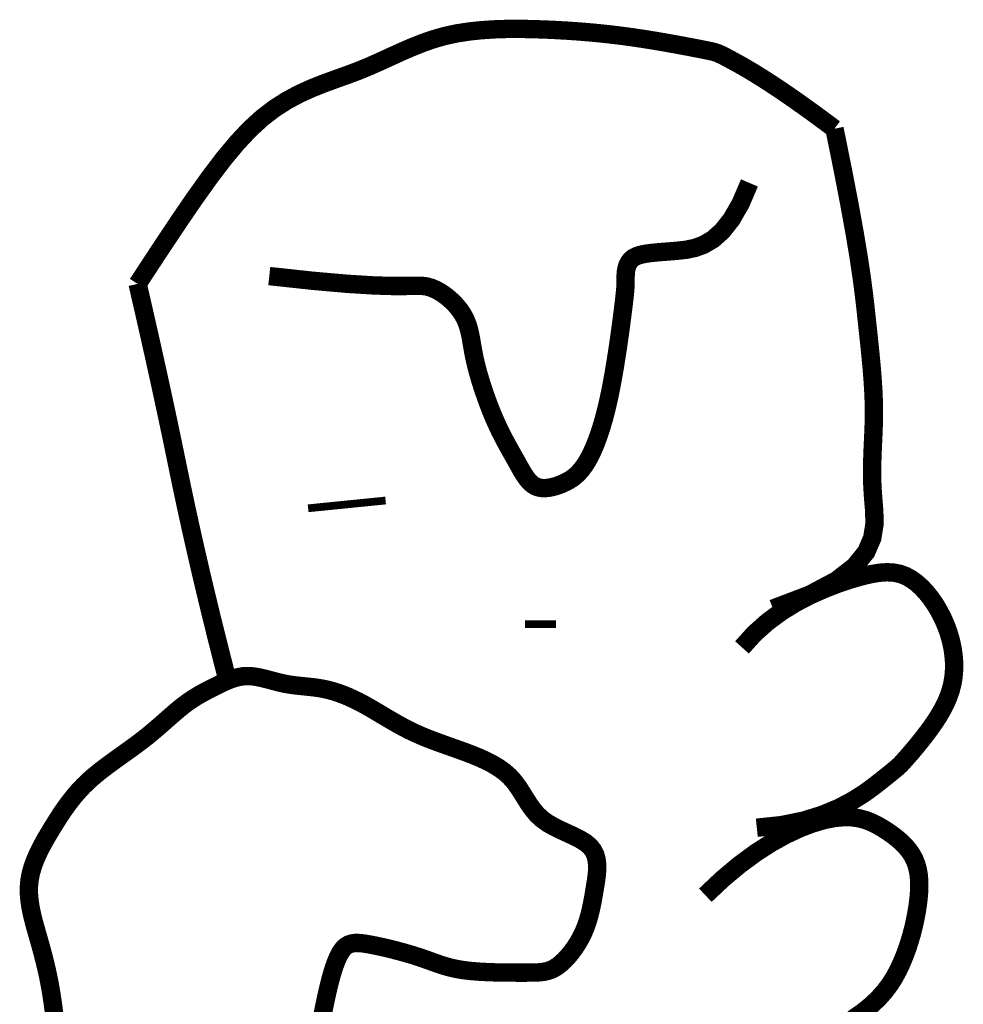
# Model space of a CAD drawing. Extents: x 0 to 8.5, y 0 to 11.
# Tile 140 of 145: x 7.43 to 7.548, y 1.877 to 2. Entities that reach past the tile are written whole.
import ezdxf

# ---------------------------------------------------------------- set-up
doc = ezdxf.new("R2010")
doc.units = 0
doc.header["$MEASUREMENT"] = 0
doc.layers.add('FACE', color=160, linetype='CONTINUOUS')

msp = doc.modelspace()

# ---------------------------------------------------------------- linework, layer by layer
at = {"layer": 'FACE', "color": 5}
for points, const_width in [([(7.44463306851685, 1.967089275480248), (7.447249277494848, 1.971085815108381), (7.449595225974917, 1.974616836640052), (7.451710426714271, 1.977715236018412), (7.453634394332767, 1.980413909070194), (7.455406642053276, 1.982745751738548), (7.457066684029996, 1.984743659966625), (7.458654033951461, 1.986440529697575), (7.460208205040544, 1.987869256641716), (7.461761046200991, 1.989063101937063), (7.463313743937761, 1.990056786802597), (7.464859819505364, 1.99088539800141), (7.466392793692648, 1.991584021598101), (7.467906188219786, 1.992187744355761), (7.469393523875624, 1.992731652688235), (7.470848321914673, 1.99325083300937), (7.472264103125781, 1.993780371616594), (7.473637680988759, 1.994346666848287), (7.474979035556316, 1.994941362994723), (7.476301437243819, 1.995547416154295), (7.47761815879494, 1.996147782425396), (7.478942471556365, 1.996725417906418), (7.480287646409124, 1.997263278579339), (7.481666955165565, 1.997744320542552), (7.483093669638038, 1.998151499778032), (7.484576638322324, 1.998472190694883), (7.486107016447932, 1.998711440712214), (7.487671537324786, 1.998878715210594), (7.48925693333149, 1.998983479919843), (7.490849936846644, 1.999035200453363), (7.492437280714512, 1.999043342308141), (7.494005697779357, 1.99901737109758), (7.495541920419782, 1.998966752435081), (7.497035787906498, 1.998899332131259), (7.498489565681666, 1.998816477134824), (7.499908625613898, 1.998717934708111), (7.501298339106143, 1.998603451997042), (7.50266407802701, 1.998472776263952), (7.504011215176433, 1.998325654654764), (7.5053451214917, 1.998161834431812), (7.506671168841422, 1.997981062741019), (7.507990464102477, 1.997784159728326), (7.50928705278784, 1.997576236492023), (7.510540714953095, 1.997363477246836), (7.511731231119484, 1.997152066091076), (7.512838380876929, 1.996948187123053), (7.513841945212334, 1.996758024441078), (7.514721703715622, 1.996587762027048), (7.515457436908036, 1.996443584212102), (7.51603911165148, 1.996328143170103), (7.516497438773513, 1.996229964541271), (7.516873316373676, 1.996134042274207), (7.517207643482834, 1.996025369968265), (7.517541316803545, 1.995888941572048), (7.517915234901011, 1.995709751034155), (7.518370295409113, 1.995472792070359), (7.518947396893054, 1.995163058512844), (7.51968556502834, 1.99476216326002), (7.520616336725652, 1.99423819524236), (7.521769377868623, 1.993555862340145), (7.52317435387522, 1.99267987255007), (7.524860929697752, 1.991574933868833), (7.52685877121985, 1.990205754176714), (7.529197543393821, 1.988537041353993), (7.531906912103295, 1.986533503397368)], 0.002302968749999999), ([(7.531906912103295, 1.986533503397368), (7.53296503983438, 1.981295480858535), (7.5338020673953, 1.9769445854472), (7.534449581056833, 1.973358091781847), (7.534939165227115, 1.970413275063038), (7.535302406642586, 1.967987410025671), (7.535570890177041, 1.965957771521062), (7.535776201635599, 1.964201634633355), (7.535949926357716, 1.962596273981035), (7.536117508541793, 1.961039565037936), (7.536279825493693, 1.959511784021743), (7.536431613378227, 1.958013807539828), (7.53656760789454, 1.95654651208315), (7.53668254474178, 1.955110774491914), (7.536771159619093, 1.95370747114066), (7.53682818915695, 1.952337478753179), (7.536848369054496, 1.951001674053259), (7.536829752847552, 1.949698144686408), (7.536783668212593, 1.948413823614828), (7.536724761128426, 1.947132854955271), (7.536667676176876, 1.945839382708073), (7.536627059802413, 1.94451755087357), (7.536617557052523, 1.943151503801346), (7.536653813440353, 1.941725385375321), (7.536750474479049, 1.940223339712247), (7.536888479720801, 1.938635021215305), (7.536913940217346, 1.936972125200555), (7.536639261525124, 1.935251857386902), (7.535876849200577, 1.933491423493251), (7.534439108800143, 1.931708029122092), (7.532138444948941, 1.929918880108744), (7.528787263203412, 1.928141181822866), (7.524197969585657, 1.926392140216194)], 0.002302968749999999), ([(7.461123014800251, 1.968068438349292), (7.466632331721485, 1.967472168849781), (7.470910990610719, 1.967098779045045), (7.474138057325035, 1.966899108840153), (7.476492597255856, 1.966823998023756), (7.478153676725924, 1.966824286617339), (7.479300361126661, 1.966850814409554), (7.480111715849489, 1.966854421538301), (7.480766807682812, 1.966785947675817), (7.481412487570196, 1.966606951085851), (7.482066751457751, 1.966321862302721), (7.482715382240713, 1.965945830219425), (7.483344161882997, 1.965494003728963), (7.483938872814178, 1.964981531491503), (7.484485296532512, 1.964423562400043), (7.484969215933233, 1.963835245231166), (7.485376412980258, 1.963231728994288), (7.48569788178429, 1.962624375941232), (7.485945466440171, 1.962009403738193), (7.486136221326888, 1.961379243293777), (7.486287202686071, 1.960726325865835), (7.486415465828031, 1.960043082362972), (7.486538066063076, 1.959321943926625), (7.486672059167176, 1.958555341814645), (7.486834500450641, 1.957735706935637), (7.487038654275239, 1.956859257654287), (7.487282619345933, 1.955937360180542), (7.48756070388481, 1.954985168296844), (7.487867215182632, 1.954017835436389), (7.488196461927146, 1.953050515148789), (7.488542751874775, 1.95209836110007), (7.488900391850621, 1.951176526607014), (7.489263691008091, 1.950300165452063), (7.489627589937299, 1.949480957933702), (7.489989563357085, 1.948716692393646), (7.490347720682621, 1.9480016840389), (7.490700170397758, 1.947330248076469), (7.491045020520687, 1.946696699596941), (7.491380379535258, 1.946095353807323), (7.491704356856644, 1.945520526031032), (7.492015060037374, 1.944966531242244), (7.492311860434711, 1.944429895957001), (7.492599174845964, 1.943915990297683), (7.492882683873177, 1.943432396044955), (7.493168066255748, 1.94298669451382), (7.4934610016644, 1.942586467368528), (7.493767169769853, 1.942239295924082), (7.494092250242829, 1.941952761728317), (7.494441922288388, 1.941734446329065), (7.494819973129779, 1.941589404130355), (7.495222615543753, 1.941512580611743), (7.495644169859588, 1.941496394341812), (7.496078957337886, 1.941533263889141), (7.496521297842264, 1.941615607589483), (7.496965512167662, 1.941735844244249), (7.497405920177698, 1.941886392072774), (7.497836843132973, 1.942059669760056), (7.49825386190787, 1.942250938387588), (7.498657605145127, 1.942466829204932), (7.499049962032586, 1.942716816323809), (7.499432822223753, 1.94301037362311), (7.499808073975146, 1.943356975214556), (7.500177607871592, 1.943766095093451), (7.500543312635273, 1.944247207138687), (7.500907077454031, 1.944809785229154), (7.501270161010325, 1.945462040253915), (7.5016312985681, 1.946207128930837), (7.501988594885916, 1.94704694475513), (7.50234015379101, 1.947983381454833), (7.502684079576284, 1.949018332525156), (7.503018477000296, 1.950153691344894), (7.503341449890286, 1.951391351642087), (7.503651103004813, 1.952733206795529), (7.503945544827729, 1.954174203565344), (7.504222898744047, 1.955681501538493), (7.504481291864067, 1.957215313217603), (7.504718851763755, 1.958735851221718), (7.504933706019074, 1.960203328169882), (7.505123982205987, 1.96157795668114), (7.505287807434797, 1.96281994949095), (7.50542330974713, 1.96388951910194), (7.505529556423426, 1.964758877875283), (7.505609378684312, 1.965448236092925), (7.505666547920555, 1.96598980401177), (7.505704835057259, 1.966415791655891), (7.50572801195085, 1.966758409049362), (7.505739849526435, 1.967049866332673), (7.50574411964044, 1.967322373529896), (7.505744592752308, 1.967608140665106), (7.505746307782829, 1.96793180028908), (7.505759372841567, 1.968287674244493), (7.505795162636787, 1.968662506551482), (7.505865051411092, 1.969043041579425), (7.505980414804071, 1.969416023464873), (7.506152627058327, 1.969768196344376), (7.506393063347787, 1.970086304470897), (7.506713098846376, 1.970357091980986), (7.507121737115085, 1.970571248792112), (7.507618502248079, 1.970735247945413), (7.508200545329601, 1.970859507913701), (7.50886501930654, 1.970954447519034), (7.509609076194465, 1.971030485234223), (7.510429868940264, 1.971098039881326), (7.511324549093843, 1.97116753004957), (7.51229026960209, 1.971249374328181), (7.513322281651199, 1.9713659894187), (7.514408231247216, 1.97158778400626), (7.515533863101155, 1.971997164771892), (7.516684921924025, 1.972676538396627), (7.517847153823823, 1.973708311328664), (7.519006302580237, 1.975174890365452), (7.520148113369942, 1.977158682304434), (7.521258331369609, 1.979742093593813)], 0.002302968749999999), ([(7.455902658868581, 1.917378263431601), (7.455896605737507, 1.917401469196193), (7.455196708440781, 1.920129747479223), (7.454501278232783, 1.922886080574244), (7.453818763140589, 1.925643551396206), (7.453157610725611, 1.928375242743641), (7.45251782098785, 1.931081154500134), (7.451899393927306, 1.933761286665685), (7.451302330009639, 1.93641563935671), (7.450726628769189, 1.939044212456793), (7.450172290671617, 1.941647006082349), (7.449639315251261, 1.944224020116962), (7.449104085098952, 1.946824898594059), (7.448542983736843, 1.949499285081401), (7.447956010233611, 1.95224717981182), (7.447343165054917, 1.955068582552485), (7.446704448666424, 1.957963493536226), (7.446039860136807, 1.960931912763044), (7.445349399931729, 1.963973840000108), (7.44463306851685, 1.967089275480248)], 0.002302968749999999), ([(7.465989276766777, 1.938970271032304), (7.475689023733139, 1.93994567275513)], 0.0009694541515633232), ([(7.520320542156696, 1.921539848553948), (7.521858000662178, 1.923248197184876), (7.523531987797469, 1.924743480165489), (7.525297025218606, 1.926039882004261), (7.527107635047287, 1.927151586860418), (7.528918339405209, 1.928092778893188), (7.530683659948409, 1.928877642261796), (7.532358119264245, 1.929520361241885), (7.533896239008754, 1.930035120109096), (7.535263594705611, 1.930433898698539), (7.53646997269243, 1.930719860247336), (7.537536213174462, 1.930893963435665), (7.538483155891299, 1.930957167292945), (7.539331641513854, 1.930910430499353), (7.540102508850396, 1.930754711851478), (7.540816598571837, 1.930490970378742), (7.541494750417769, 1.93012016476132), (7.542153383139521, 1.929644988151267), (7.542791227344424, 1.929075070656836), (7.543402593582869, 1.928421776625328), (7.543981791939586, 1.927696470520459), (7.544523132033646, 1.926910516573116), (7.545020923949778, 1.926075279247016), (7.545469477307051, 1.925202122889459), (7.545863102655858, 1.924302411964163), (7.546196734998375, 1.923386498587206), (7.546467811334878, 1.922460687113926), (7.54667439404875, 1.921530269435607), (7.546814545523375, 1.920600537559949), (7.546886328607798, 1.919676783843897), (7.54688780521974, 1.918764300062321), (7.546817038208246, 1.917868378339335), (7.546672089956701, 1.916994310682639), (7.546453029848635, 1.916146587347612), (7.546167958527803, 1.915326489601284), (7.545826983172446, 1.914534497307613), (7.545440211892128, 1.91377108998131), (7.545017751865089, 1.913036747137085), (7.544569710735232, 1.912331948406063), (7.54410619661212, 1.911657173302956), (7.543637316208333, 1.911012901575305), (7.543172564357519, 1.910400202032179), (7.542718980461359, 1.909822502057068), (7.54228299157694, 1.909283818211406), (7.541871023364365, 1.908788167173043), (7.541489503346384, 1.908339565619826), (7.541144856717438, 1.907942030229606), (7.540843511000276, 1.907599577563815), (7.540591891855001, 1.907316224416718), (7.5403897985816, 1.907090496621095), (7.540210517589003, 1.906898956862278), (7.540020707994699, 1.906712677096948), (7.53978702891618, 1.906502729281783), (7.539476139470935, 1.906240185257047), (7.539054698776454, 1.90589611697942), (7.538489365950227, 1.905441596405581), (7.537746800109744, 1.904847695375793), (7.536795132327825, 1.904099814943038), (7.535608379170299, 1.903240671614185), (7.534162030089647, 1.902327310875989), (7.532431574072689, 1.901416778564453), (7.530392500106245, 1.900566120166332), (7.528020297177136, 1.899832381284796), (7.525290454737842, 1.899272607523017), (7.522178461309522, 1.89894384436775)], 0.002302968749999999), ([(7.493158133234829, 1.924434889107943), (7.497038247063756, 1.924437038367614)], 0.0009694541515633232), ([(7.434185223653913, 1.875567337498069), (7.434025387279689, 1.876815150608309), (7.433850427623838, 1.878002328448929), (7.433660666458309, 1.879117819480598), (7.43345768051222, 1.880166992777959), (7.433243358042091, 1.881159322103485), (7.433019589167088, 1.882104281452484), (7.432788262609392, 1.883011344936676), (7.432551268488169, 1.883889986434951), (7.432310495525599, 1.884749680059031), (7.432067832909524, 1.885599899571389), (7.431826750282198, 1.886448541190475), (7.431597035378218, 1.887297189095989), (7.431390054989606, 1.888145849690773), (7.431217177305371, 1.888994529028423), (7.431089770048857, 1.889843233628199), (7.431019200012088, 1.890691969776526), (7.431016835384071, 1.891540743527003), (7.43109404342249, 1.892389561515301), (7.431258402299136, 1.893238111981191), (7.431502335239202, 1.894084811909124), (7.431814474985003, 1.894927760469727), (7.432183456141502, 1.89576505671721), (7.432597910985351, 1.896594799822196), (7.43304647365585, 1.897415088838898), (7.433517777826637, 1.898224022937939), (7.434000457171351, 1.899019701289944), (7.434486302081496, 1.899800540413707), (7.434979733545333, 1.900566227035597), (7.435488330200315, 1.901316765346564), (7.436019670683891, 1.902052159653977), (7.43658133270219, 1.902772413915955), (7.437180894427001, 1.90347753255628), (7.437825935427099, 1.904167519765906), (7.438524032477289, 1.904842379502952), (7.439279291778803, 1.905502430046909), (7.440081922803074, 1.90614924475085), (7.440918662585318, 1.906784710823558), (7.44177624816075, 1.907410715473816), (7.442641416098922, 1.908029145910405), (7.443500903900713, 1.908641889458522), (7.444341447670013, 1.909250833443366), (7.445149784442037, 1.909857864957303), (7.445915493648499, 1.910463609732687), (7.446639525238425, 1.911063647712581), (7.447325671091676, 1.911652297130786), (7.447977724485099, 1.912223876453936), (7.448599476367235, 1.912772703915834), (7.44919472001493, 1.913293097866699), (7.449767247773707, 1.913779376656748), (7.450320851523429, 1.9142258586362), (7.450859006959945, 1.914628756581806), (7.451383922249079, 1.914991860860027), (7.45189748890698, 1.915320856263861), (7.452401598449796, 1.915621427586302), (7.452898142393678, 1.915899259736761), (7.453389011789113, 1.916160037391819), (7.45387609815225, 1.916409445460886), (7.454361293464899, 1.916653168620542), (7.454846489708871, 1.916894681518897), (7.455333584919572, 1.917128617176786), (7.455824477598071, 1.91734739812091), (7.456321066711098, 1.917543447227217), (7.456825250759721, 1.917709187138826), (7.457338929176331, 1.917837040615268), (7.457863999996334, 1.917919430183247), (7.458402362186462, 1.91794877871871), (7.458955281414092, 1.917920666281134), (7.4595214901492, 1.917843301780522), (7.460099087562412, 1.917728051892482), (7.460686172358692, 1.917586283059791), (7.461280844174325, 1.917429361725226), (7.461881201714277, 1.917268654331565), (7.462485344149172, 1.917115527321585), (7.463091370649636, 1.916981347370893), (7.463697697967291, 1.916874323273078), (7.46430401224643, 1.916790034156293), (7.464910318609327, 1.916720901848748), (7.465516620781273, 1.916659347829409), (7.466122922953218, 1.91659779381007), (7.466729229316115, 1.916528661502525), (7.467335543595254, 1.91644437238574), (7.46794187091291, 1.916337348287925), (7.468548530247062, 1.916201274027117), (7.469157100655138, 1.916034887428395), (7.469769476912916, 1.9158381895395), (7.470387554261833, 1.915611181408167), (7.471013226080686, 1.915353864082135), (7.471648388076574, 1.915066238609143), (7.472294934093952, 1.914748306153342), (7.472954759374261, 1.914400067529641), (7.473629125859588, 1.914022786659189), (7.474316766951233, 1.913622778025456), (7.475015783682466, 1.91320761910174), (7.475724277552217, 1.912784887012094), (7.47644035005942, 1.9123621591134), (7.477162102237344, 1.911947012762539), (7.477887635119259, 1.91154702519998), (7.478615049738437, 1.911169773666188), (7.47934339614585, 1.910820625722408), (7.480075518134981, 1.910496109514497), (7.480815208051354, 1.910190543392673), (7.481566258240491, 1.909898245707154), (7.482332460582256, 1.909613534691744), (7.483117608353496, 1.909330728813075), (7.483925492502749, 1.90904414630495), (7.484759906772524, 1.908748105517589), (7.485621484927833, 1.908436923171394), (7.486498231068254, 1.908104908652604), (7.487374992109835, 1.907746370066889), (7.488236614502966, 1.907355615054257), (7.489067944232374, 1.906926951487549), (7.489853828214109, 1.906454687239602), (7.490579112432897, 1.905933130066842), (7.491228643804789, 1.905356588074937), (7.491793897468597, 1.904723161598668), (7.492292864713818, 1.904046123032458), (7.492750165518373, 1.903342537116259), (7.493190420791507, 1.902629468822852), (7.493638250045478, 1.901923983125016), (7.494118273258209, 1.901243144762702), (7.494655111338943, 1.900604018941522), (7.495273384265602, 1.900023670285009), (7.495988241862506, 1.899513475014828), (7.496776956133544, 1.899062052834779), (7.497607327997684, 1.898652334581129), (7.498447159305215, 1.898267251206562), (7.499264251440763, 1.89788973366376), (7.500026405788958, 1.897502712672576), (7.500701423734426, 1.897089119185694), (7.501257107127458, 1.896631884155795), (7.50166977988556, 1.896118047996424), (7.501949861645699, 1.895551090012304), (7.502116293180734, 1.89493859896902), (7.50218801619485, 1.894288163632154), (7.502183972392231, 1.893607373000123), (7.502123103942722, 1.892903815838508), (7.502024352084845, 1.892185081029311), (7.501906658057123, 1.891458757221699), (7.501784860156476, 1.890731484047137), (7.501657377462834, 1.890006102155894), (7.50151852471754, 1.889284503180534), (7.50136261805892, 1.88856857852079), (7.501183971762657, 1.887860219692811), (7.500976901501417, 1.887161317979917), (7.500735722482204, 1.886473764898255), (7.500454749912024, 1.885799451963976), (7.500130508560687, 1.885141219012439), (7.499768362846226, 1.884505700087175), (7.499375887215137, 1.883900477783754), (7.4989606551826, 1.883333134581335), (7.498530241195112, 1.882811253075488), (7.498092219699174, 1.882342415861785), (7.497654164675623, 1.881934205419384), (7.497223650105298, 1.88159420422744), (7.496804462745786, 1.881327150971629), (7.496385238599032, 1.881126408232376), (7.495950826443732, 1.880982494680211), (7.495486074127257, 1.880885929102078), (7.494975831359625, 1.880827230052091), (7.494404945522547, 1.880796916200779), (7.49375826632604, 1.880785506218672), (7.493020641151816, 1.880783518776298), (7.492183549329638, 1.880783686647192), (7.49126498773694, 1.880787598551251), (7.490289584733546, 1.880799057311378), (7.489281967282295, 1.880821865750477), (7.488266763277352, 1.880859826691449), (7.487268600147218, 1.880916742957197), (7.486312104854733, 1.88099641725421), (7.485421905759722, 1.881102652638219), (7.484615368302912, 1.881237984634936), (7.483880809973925, 1.881399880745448), (7.483199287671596, 1.881584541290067), (7.482551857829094, 1.881788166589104), (7.481919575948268, 1.882006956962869), (7.48128349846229, 1.882237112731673), (7.480624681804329, 1.882474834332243), (7.479924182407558, 1.882716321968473), (7.47916905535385, 1.882957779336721), (7.478370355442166, 1.883195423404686), (7.477545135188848, 1.883425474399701), (7.476710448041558, 1.883644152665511), (7.475883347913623, 1.883847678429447), (7.475080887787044, 1.884032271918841), (7.474320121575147, 1.884194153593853), (7.473618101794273, 1.884329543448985), (7.47298777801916, 1.884433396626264), (7.472425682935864, 1.884495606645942), (7.471924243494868, 1.884504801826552), (7.471475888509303, 1.884449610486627), (7.471073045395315, 1.88431866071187), (7.470708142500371, 1.884100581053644), (7.470373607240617, 1.883783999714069), (7.470061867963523, 1.883357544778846), (7.469766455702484, 1.882813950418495), (7.469485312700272, 1.88216237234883), (7.469217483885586, 1.881416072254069), (7.46896201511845, 1.880588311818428), (7.468717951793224, 1.879692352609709), (7.468484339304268, 1.878741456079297), (7.468260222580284, 1.877748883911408), (7.468044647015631, 1.87672789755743), (7.467833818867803, 1.875687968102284), (7.467612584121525, 1.874623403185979)], 0.002302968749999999), ([(7.515734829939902, 1.890485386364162), (7.517901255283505, 1.892528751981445), (7.520010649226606, 1.894293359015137), (7.522048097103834, 1.895794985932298), (7.523998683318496, 1.897049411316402), (7.525847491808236, 1.898072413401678), (7.527579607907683, 1.8988797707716), (7.529180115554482, 1.899487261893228), (7.5306340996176, 1.899910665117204), (7.531932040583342, 1.9001663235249), (7.533086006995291, 1.900272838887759), (7.534113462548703, 1.900249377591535), (7.535031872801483, 1.90011510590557), (7.535858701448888, 1.899889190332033), (7.536611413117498, 1.899590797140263), (7.537307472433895, 1.899239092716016), (7.537964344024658, 1.898853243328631), (7.538595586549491, 1.898448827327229), (7.539199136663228, 1.898027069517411), (7.53976902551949, 1.89758560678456), (7.540299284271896, 1.897122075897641), (7.540783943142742, 1.896634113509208), (7.541217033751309, 1.896119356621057), (7.541592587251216, 1.895575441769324), (7.541904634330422, 1.895000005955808), (7.542149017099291, 1.894391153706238), (7.542328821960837, 1.893748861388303), (7.542448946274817, 1.893073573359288), (7.542514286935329, 1.892365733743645), (7.542529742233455, 1.891625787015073), (7.54250020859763, 1.890854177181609), (7.542430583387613, 1.890051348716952), (7.542325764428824, 1.889217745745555), (7.542189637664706, 1.888354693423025), (7.542022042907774, 1.887467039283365), (7.541821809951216, 1.886560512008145), (7.54158776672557, 1.885640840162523), (7.541318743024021, 1.884713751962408), (7.541013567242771, 1.883784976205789), (7.540671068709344, 1.882860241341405), (7.540290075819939, 1.881945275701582), (7.539866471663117, 1.881044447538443), (7.539384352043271, 1.880156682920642), (7.538824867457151, 1.879279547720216), (7.538169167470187, 1.878410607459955), (7.537398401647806, 1.877547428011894), (7.53649372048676, 1.87668757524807), (7.535436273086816, 1.875828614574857), (7.534207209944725, 1.874968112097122)], 0.002302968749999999)]:
    msp.add_lwpolyline(points, dxfattribs=dict(at, const_width=const_width))

doc.saveas('drawing.dxf')
